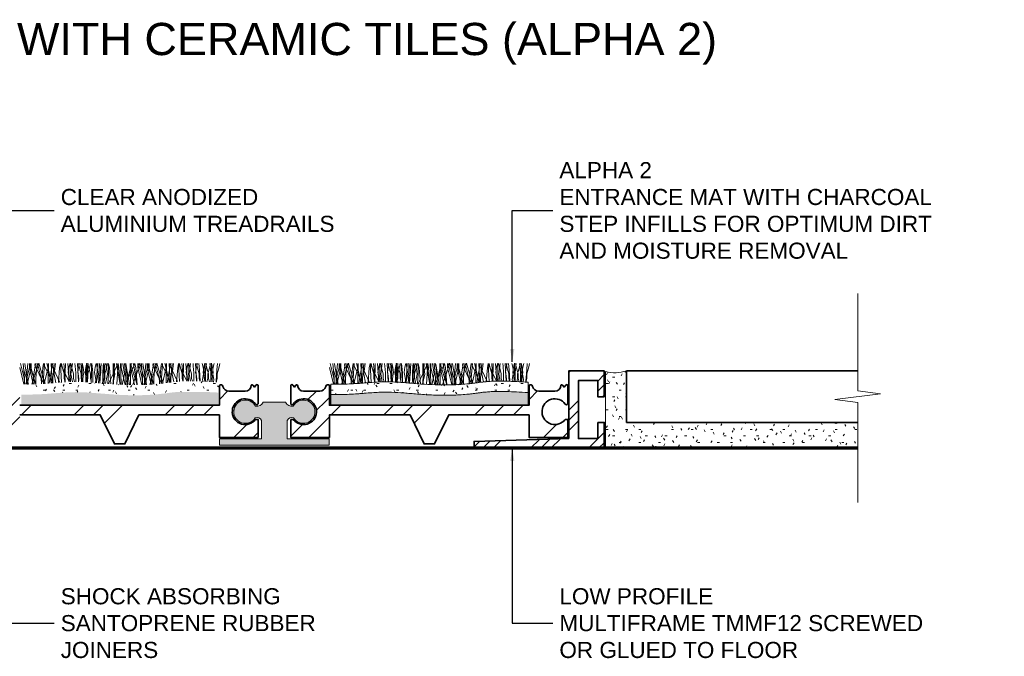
# Model space of a CAD drawing. Header units: millimetres. Extents: x -126 to 137, y -35 to 67.
# Tile 2 of 2: x -16 to 137, y -32 to 67. Entities that reach past the tile are written whole.
import ezdxf

# ---------------------------------------------------------------- set-up
doc = ezdxf.new("R2010")
doc.units = ezdxf.units.MM
for name, color, linetype, lineweight in [('FS-DETAIL', 3, 'Continuous', 35), ('FS-DETAIL-HATCH', 253, 'Continuous', 13), ('FS-DETAIL-THIN', 8, 'Continuous', 18), ('FS-DETAIL-WIDE', 4, 'Continuous', 70), ('FS-TEXT', 7, 'Continuous', 25)]:
    doc.layers.add(name, color=color, linetype=linetype, lineweight=lineweight)
doc.styles.add('Arial', font='arial.ttf', dxfattribs={"height": 2.5})
doc.dimstyles.new('Diagonal_2.5mm Arial$7', dxfattribs={"dimtxt": 2.5, "dimasz": 2, "dimexe": 2.5, "dimexo": 5, "dimgap": 1, "dimtad": 0, "dimzin": 0, "dimdsep": 46, "dimtxsty": 'Arial', "dimcen": 2, "dimdle": 4, "dimclrd": 1, "dimclre": 256, "dimclrt": 7, "dimaunit": 1, "dimadec": 0, "dimazin": 0, "dimtfac": 1, "dimtix": 1, "dimtmove": 2, "dimatfit": 3, "dimfxl": 1, "dimtvp": 1, "dimtolj": 1, "dimtzin": 0, "dimarcsym": 0})
pattern_1 = [(0, (-1470.8848, -3314.3196), (4.064, 1.016), [0.335, -2.713, 0.335, -2.713, -16.256]), (0, (-1470.8848, -3314.3196), (4.064, 1.016), [-6.096, 0.335, -5.761, 0.335, -2.713, -7.112]), (0, (-1470.8848, -3314.3196), (4.064, 1.016), [-15.24, 0.335, -1.697, 0.335, -4.745]), (120, (-1469.3608, -3313.8116), (-2.9118818, 3.01152724), [0.335, -2.713, 0.335, -2.713, -16.256]), (120, (-1469.3608, -3313.8116), (-2.9118818, 3.01152724), [-6.096, 0.335, -5.761, 0.335, -2.713, -7.112]), (120, (-1469.3608, -3313.8116), (-2.9118818, 3.01152724), [-15.24, 0.335, -1.697, 0.335, -4.745]), (240, (-1468.8528, -3311.7796), (-1.1521182, -4.02752724), [0.335, -2.713, 0.335, -2.713, -16.256]), (240, (-1468.8528, -3311.7796), (-1.1521182, -4.02752724), [-6.096, 0.335, -5.761, 0.335, -2.713, -7.112]), (240, (-1468.8528, -3311.7796), (-1.1521182, -4.02752724), [-15.24, 0.335, -1.697, 0.335, -4.745])]

# ---------------------------------------------------------------- blocks, each defined once
blk = doc.blocks.new('CARPET-H-PROFILE-ALPHA')
at = {"layer": 'FS-DETAIL-HATCH'}
for p, q in [((-43.78, -55.42), (-44.36, -53.15)), ((-43.73, -55.42), (-43.93, -53.15)), ((-43.63, -53.51), (-43.71, -53.15)), ((-43.44, -55.42), (-43.24, -53.15)), ((-43.39, -55.42), (-42.82, -53.15)), ((-42.99, -53.77), (-42.99, -53.14)), ((-42.69, -54.18), (-42.99, -53.14)), ((-42.32, -55.42), (-42.89, -53.15)), ((-42.72, -53.77), (-42.72, -53.15)), ((-42.13, -53.4), (-42.09, -53.15)), ((-40.82, -56.21), (-42.13, -53.4)), ((-42.08, -53.51), (-42, -53.15)), ((-41.98, -55.42), (-41.78, -53.15)), ((-41.86, -54.18), (-41.54, -53.1)), ((-41.16, -55.42), (-41.73, -53.15)), ((-41.23, -54.18), (-41.54, -53.1)), ((-40.92, -53.81), (-40.79, -53.15)), ((-40.82, -55.42), (-40.62, -53.15)), ((-40.67, -53.4), (-40.63, -53.15)), ((-39.36, -56.19), (-40.67, -53.4)), ((-39.69, -55.42), (-40.27, -53.15)), ((-40.09, -53.77), (-40.09, -53.15)), ((-40.03, -53.15), (-40.09, -56.25)), ((-39.44, -56.2), (-39.63, -53.15)), ((-39.51, -53.4), (-39.47, -53.15)), ((-38.24, -56.1), (-39.51, -53.4)), ((-39.46, -53.51), (-39.37, -53.15)), ((-39.36, -55.42), (-39.16, -53.15)), ((-39.16, -54.82), (-38.93, -53.15)), ((-38.29, -53.81), (-38.17, -53.16)), ((-37.99, -56.08), (-38.17, -53.16)), ((-38.04, -53.4), (-38, -53.13)), ((-36.82, -56.02), (-38.04, -53.4)), ((-37.89, -53.66), (-38, -53.13)), ((-37.62, -53.15), (-37.54, -54.11)), ((-37.4, -53.15), (-37.46, -56.05)), ((-36.83, -56.02), (-37.01, -53.15)), ((-36.84, -53.73), (-36.68, -53.08)), ((-36.68, -53.43), (-36.68, -53.08)), ((-36.68, -54.75), (-36.68, -53.43)), ((-36.53, -54.82), (-36.31, -53.15)), ((-36.43, -53.66), (-36.53, -53.15)), ((-35.91, -53.15), (-35.86, -53.55)), ((-35.37, -56), (-35.54, -53.15)), ((-35.38, -53.73), (-35.23, -53.13)), ((-35.27, -53.66), (-35.37, -53.15)), ((-34.99, -53.15), (-34.92, -54.11)), ((-34.64, -53.73), (-34.8, -53.08)), ((-34.8, -53.43), (-34.8, -53.08)), ((-34.8, -54.75), (-34.8, -53.43)), ((-34.22, -53.73), (-34.06, -53.08)), ((-34.11, -53.15), (-34.16, -53.55)), ((-34.06, -53.43), (-34.06, -53.08)), ((-34.06, -54.75), (-34.06, -53.43)), ((-33.87, -53.15), (-33.94, -54.11)), ((-33.81, -53.66), (-33.91, -53.15)), ((-33.59, -53.66), (-33.48, -53.15)), ((-33.34, -53.43), (-33.34, -53.15)), ((-33.34, -54.75), (-33.34, -53.43)), ((-33.28, -53.15), (-33.23, -53.55)), ((-32.76, -53.73), (-32.61, -53.13)), ((-32.33, -54.82), (-32.55, -53.15)), ((-32.4, -53.15), (-32.48, -54.11)), ((-32.01, -53.73), (-32.18, -53.08)), ((-32.18, -53.43), (-32.18, -53.08)), ((-32.18, -54.75), (-32.18, -53.43)), ((-32.04, -56.2), (-31.85, -53.15)), ((-31.49, -53.15), (-31.54, -53.55)), ((-31.45, -53.15), (-31.39, -56.25)), ((-31.24, -53.15), (-31.31, -54.11)), ((-30.86, -54.82), (-31.08, -53.15)), ((-30.96, -53.66), (-30.86, -53.15)), ((-30.71, -53.43), (-30.71, -53.15)), ((-30.71, -54.75), (-30.71, -53.43)), ((-30.56, -53.81), (-30.69, -53.15)), ((-30.66, -56.21), (-29.35, -53.4)), ((-29.99, -53.15), (-29.93, -56.25)), ((-29.7, -54.82), (-29.92, -53.15)), ((-29.78, -53.15), (-29.85, -54.11)), ((-29.4, -53.51), (-29.48, -53.15)), ((-29.42, -56.36), (-29.23, -53.16)), ((-29.35, -53.4), (-29.39, -53.15)), ((-29.1, -53.81), (-29.23, -53.16)), ((-28.83, -53.15), (-28.76, -56.25)), ((-28.76, -53.77), (-28.76, -53.15)), ((-28.24, -54.82), (-28.46, -53.15)), ((-28.04, -55.42), (-28.24, -53.15)), ((-27.94, -53.81), (-28.07, -53.15)), ((-28.04, -56.21), (-26.72, -53.4)), ((-27.94, -53.51), (-28.02, -53.15)), ((-27.7, -55.42), (-27.12, -53.15)), ((-27.36, -53.15), (-27.3, -56.25)), ((-27.3, -53.77), (-27.3, -53.14)), ((-27, -54.18), (-27.3, -53.14)), ((-26.78, -53.51), (-26.86, -53.15)), ((-26.72, -53.4), (-26.77, -53.15)), ((-26.48, -53.81), (-26.6, -53.15)), ((-26.16, -54.18), (-25.85, -53.1)), ((-26.14, -53.77), (-26.14, -53.15)), ((-25.46, -55.42), (-26.04, -53.15)), ((-25.54, -54.18), (-25.85, -53.1)), ((-25.41, -55.42), (-25.61, -53.15)), ((-25.31, -53.51), (-25.39, -53.15)), ((-25.13, -55.42), (-24.93, -53.15)), ((-25.07, -55.42), (-24.5, -53.15)), ((-24.68, -53.77), (-24.68, -53.14)), ((-24.38, -54.18), (-24.68, -53.14)), ((-24, -55.42), (-24.58, -53.15)), ((-24.4, -53.77), (-24.4, -53.15)), ((-23.81, -53.4), (-23.77, -53.15)), ((-22.5, -56.21), (-23.81, -53.4)), ((-23.76, -53.51), (-23.68, -53.15)), ((-23.66, -55.42), (-23.46, -53.15)), ((-23.54, -54.18), (-23.22, -53.1)), ((-22.84, -55.42), (-23.41, -53.15)), ((-22.91, -54.18), (-23.22, -53.1)), ((-22.6, -53.81), (-22.47, -53.15)), ((-22.5, -55.42), (-22.3, -53.15)), ((-22.35, -53.4), (-22.31, -53.15)), ((-21.1, -56.08), (-22.33, -53.45)), ((-21.38, -55.42), (-21.95, -53.15)), ((-21.77, -53.77), (-21.77, -53.15)), ((-21.71, -53.15), (-21.77, -56.17)), ((-21.13, -56.09), (-21.31, -53.15)), ((-21.19, -53.4), (-21.15, -53.15)), ((-19.99, -55.97), (-21.19, -53.4)), ((-21.14, -53.51), (-21.05, -53.15)), ((-21.04, -55.42), (-20.84, -53.15)), ((-20.84, -54.82), (-20.62, -53.15)), ((-19.97, -53.81), (-19.85, -53.16)), ((-19.68, -55.95), (-19.85, -53.16)), ((-19.73, -53.4), (-19.68, -53.13)), ((-18.55, -55.91), (-19.73, -53.4)), ((-19.58, -53.66), (-19.68, -53.13)), ((-19.3, -53.15), (-19.22, -54.11)), ((-19.09, -53.15), (-19.14, -55.91)), ((-18.52, -55.91), (-18.69, -53.15)), ((-18.53, -53.73), (-18.36, -53.08)), ((-18.36, -53.43), (-18.36, -53.08)), ((-18.36, -54.75), (-18.36, -53.43)), ((-18.11, -53.66), (-18.22, -53.15)), ((-18.21, -54.82), (-17.99, -53.15)), ((-17.59, -53.15), (-17.54, -53.55)), ((-17.05, -55.9), (-17.22, -53.15)), ((-17.06, -53.73), (-16.91, -53.13)), ((-16.95, -53.66), (-17.05, -53.15)), ((-16.67, -53.15), (-16.6, -54.11)), ((-16.03, -53.73), (-16.18, -53.13)), ((-15.9, -53.73), (-15.74, -53.08)), ((-15.74, -53.43), (-15.74, -53.08)), ((-15.74, -54.75), (-15.74, -53.43)), ((-15.49, -53.66), (-15.59, -53.15)), ((-15.5, -53.15), (-15.55, -53.55)), ((-14.98, -53.66), (-14.88, -53.15)), ((-14.96, -53.15), (-14.91, -53.55)), ((-14.73, -53.43), (-14.73, -53.08)), ((-14.57, -53.73), (-14.73, -53.08)), ((-14.73, -54.75), (-14.73, -53.43)), ((-14.44, -53.73), (-14.29, -53.13)), ((-13.79, -53.15), (-13.87, -54.11)), ((-13.52, -53.66), (-13.41, -53.15)), ((-43.85, -56.38), (-44.46, -53.77)), ((-43.13, -56.37), (-43.86, -54.18)), ((-43.15, -56.37), (-43.63, -53.51)), ((-43.32, -56.37), (-42.72, -53.77)), ((-42.39, -56.36), (-42.99, -53.77)), ((-41.97, -56.35), (-42.69, -54.18)), ((-42.58, -56.36), (-41.86, -54.18)), ((-42.56, -56.36), (-42.08, -53.51)), ((-40.53, -56.28), (-41.23, -54.18)), ((-41.12, -56.31), (-40.92, -53.81)), ((-40.68, -56.29), (-40.09, -53.77)), ((-39.91, -56.23), (-39.46, -53.51)), ((-38.88, -56.15), (-39.16, -54.82)), ((-38.48, -56.12), (-38.29, -53.81)), ((-37.59, -54.78), (-37.89, -53.66)), ((-37.59, -55.46), (-37.59, -54.78)), ((-37.54, -54.11), (-37.43, -55.91)), ((-36.96, -54.56), (-36.84, -53.73)), ((-36.84, -55.08), (-36.96, -54.56)), ((-36.6, -56.01), (-36.68, -54.75)), ((-36.29, -56.01), (-36.53, -54.82)), ((-36.13, -54.78), (-36.43, -53.66)), ((-36.13, -55.46), (-36.13, -54.78)), ((-35.86, -53.55), (-35.78, -54.6)), ((-35.78, -54.6), (-35.78, -55.8)), ((-35.49, -54.56), (-35.38, -53.73)), ((-35.38, -55.08), (-35.49, -54.56)), ((-34.97, -54.78), (-35.27, -53.66)), ((-34.97, -55.46), (-34.97, -54.78)), ((-34.92, -54.11), (-34.81, -55.91)), ((-34.88, -56.01), (-34.8, -54.75)), ((-34.52, -54.56), (-34.64, -53.73)), ((-34.64, -55.08), (-34.52, -54.56)), ((-34.33, -54.56), (-34.22, -53.73)), ((-34.22, -55.08), (-34.33, -54.56)), ((-34.16, -53.55), (-34.24, -54.6)), ((-34.24, -54.6), (-34.24, -55.8)), ((-33.98, -56.05), (-34.06, -54.75)), ((-33.94, -54.11), (-34.05, -55.91)), ((-33.89, -54.78), (-33.59, -53.66)), ((-33.89, -55.46), (-33.89, -54.78)), ((-33.51, -54.78), (-33.81, -53.66)), ((-33.51, -55.46), (-33.51, -54.78)), ((-33.42, -56.09), (-33.34, -54.75)), ((-33.23, -53.55), (-33.16, -54.6)), ((-33.16, -54.6), (-33.16, -55.8)), ((-32.87, -54.56), (-32.76, -53.73)), ((-32.76, -55.08), (-32.87, -54.56)), ((-32.6, -56.15), (-32.33, -54.82)), ((-32.48, -54.11), (-32.59, -55.91)), ((-32.26, -56.18), (-32.18, -54.75)), ((-31.9, -54.56), (-32.01, -53.73)), ((-32.01, -55.08), (-31.9, -54.56)), ((-31.54, -53.55), (-31.61, -54.6)), ((-31.61, -54.6), (-31.61, -55.8)), ((-31.31, -54.11), (-31.43, -55.91)), ((-31.26, -54.78), (-30.96, -53.66)), ((-31.26, -55.46), (-31.26, -54.78)), ((-31.16, -56.27), (-30.86, -54.82)), ((-30.81, -56.3), (-30.71, -54.75)), ((-30.36, -56.33), (-30.56, -53.81)), ((-30.02, -56.35), (-29.7, -54.82)), ((-29.85, -54.11), (-29.96, -55.91)), ((-28.92, -56.42), (-29.4, -53.51)), ((-28.89, -56.42), (-29.1, -53.81)), ((-28.14, -56.45), (-28.76, -53.77)), ((-28.57, -56.44), (-28.24, -54.82)), ((-27.45, -56.43), (-27.94, -53.51)), ((-27.73, -56.46), (-27.94, -53.81)), ((-26.67, -56.48), (-27.3, -53.77)), ((-26.24, -56.48), (-27, -54.18)), ((-26.93, -56.48), (-26.16, -54.18)), ((-26.29, -56.43), (-26.78, -53.51)), ((-26.26, -56.48), (-26.48, -53.81)), ((-25.51, -56.47), (-26.14, -53.77)), ((-24.79, -56.44), (-25.54, -54.18)), ((-24.83, -56.43), (-25.31, -53.51)), ((-25.02, -56.45), (-24.4, -53.77)), ((-24.06, -56.4), (-24.68, -53.77)), ((-23.65, -56.37), (-24.38, -54.18)), ((-24.28, -56.41), (-23.54, -54.18)), ((-24.25, -56.41), (-23.76, -53.51)), ((-22.23, -56.23), (-22.91, -54.18)), ((-22.8, -56.29), (-22.6, -53.81)), ((-22.35, -56.24), (-21.77, -53.77)), ((-21.58, -56.15), (-21.14, -53.51)), ((-20.59, -56.02), (-20.84, -54.82)), ((-20.15, -55.99), (-19.97, -53.81)), ((-19.28, -54.78), (-19.58, -53.66)), ((-19.28, -55.46), (-19.28, -54.78)), ((-19.22, -54.11), (-19.11, -55.91)), ((-18.64, -54.56), (-18.53, -53.73)), ((-18.53, -55.08), (-18.64, -54.56)), ((-18.29, -55.91), (-18.36, -54.75)), ((-17.99, -55.91), (-18.21, -54.82)), ((-17.81, -54.78), (-18.11, -53.66)), ((-17.81, -55.46), (-17.81, -54.78)), ((-17.54, -53.55), (-17.46, -54.6)), ((-17.46, -54.6), (-17.46, -55.8)), ((-17.18, -54.56), (-17.06, -53.73)), ((-17.06, -55.08), (-17.18, -54.56)), ((-16.65, -54.78), (-16.95, -53.66)), ((-16.65, -55.46), (-16.65, -54.78)), ((-16.6, -54.11), (-16.49, -55.91)), ((-15.92, -54.56), (-16.03, -53.73)), ((-16.03, -55.08), (-15.92, -54.56)), ((-16.01, -54.56), (-15.9, -53.73)), ((-15.9, -55.08), (-16.01, -54.56)), ((-15.66, -55.96), (-15.74, -54.75)), ((-15.55, -53.55), (-15.63, -54.6)), ((-15.63, -54.6), (-15.63, -55.8)), ((-15.19, -54.78), (-15.49, -53.66)), ((-15.28, -54.78), (-14.98, -53.66)), ((-15.28, -55.46), (-15.28, -54.78)), ((-15.19, -55.46), (-15.19, -54.78)), ((-14.91, -53.55), (-14.84, -54.6)), ((-14.84, -54.6), (-14.84, -55.8)), ((-14.8, -56.01), (-14.73, -54.75)), ((-14.45, -54.56), (-14.57, -53.73)), ((-14.57, -55.08), (-14.45, -54.56)), ((-14.55, -54.56), (-14.44, -53.73)), ((-14.44, -55.08), (-14.55, -54.56)), ((-13.87, -54.11), (-13.98, -55.91)), ((-13.82, -54.78), (-13.52, -53.66)), ((-13.82, -55.46), (-13.82, -54.78)), ((-43.7, -56.38), (-43.78, -55.42)), ((-43.73, -56.38), (-43.73, -55.42)), ((-43.48, -56.37), (-43.39, -55.42)), ((-43.44, -56.37), (-43.44, -55.42)), ((-42.24, -56.36), (-42.32, -55.42)), ((-41.98, -56.35), (-41.98, -55.42)), ((-41.08, -56.31), (-41.16, -55.42)), ((-40.82, -56.3), (-40.82, -55.42)), ((-40.82, -56.3), (-40.82, -56.21)), ((-39.62, -56.21), (-39.69, -55.42)), ((-39.36, -56.19), (-39.36, -55.42)), ((-37.43, -56.05), (-37.59, -55.46)), ((-37.43, -55.91), (-37.44, -56.05)), ((-36.77, -55.61), (-36.84, -55.08)), ((-36.81, -56.02), (-36.77, -55.61)), ((-35.98, -56), (-36.13, -55.46)), ((-35.78, -55.8), (-35.78, -56)), ((-35.31, -55.61), (-35.38, -55.08)), ((-35.34, -56), (-35.31, -55.61)), ((-34.81, -56.01), (-34.97, -55.46)), ((-34.81, -55.91), (-34.81, -56.01)), ((-34.71, -55.61), (-34.64, -55.08)), ((-34.67, -56.02), (-34.71, -55.61)), ((-34.24, -55.8), (-34.24, -56.04)), ((-34.14, -55.61), (-34.22, -55.08)), ((-34.18, -56.04), (-34.14, -55.61)), ((-34.05, -56.05), (-33.89, -55.46)), ((-34.05, -55.91), (-34.04, -56.05)), ((-33.33, -56.1), (-33.51, -55.46)), ((-33.16, -55.8), (-33.15, -56.11)), ((-32.68, -55.61), (-32.76, -55.08)), ((-32.73, -56.14), (-32.68, -55.61)), ((-32.59, -55.91), (-32.57, -56.15)), ((-32.09, -55.61), (-32.01, -55.08)), ((-32.03, -56.2), (-32.09, -55.61)), ((-31.61, -55.8), (-31.62, -56.23)), ((-31.48, -56.24), (-31.26, -55.46)), ((-31.43, -55.91), (-31.4, -56.25)), ((-30.66, -56.31), (-30.66, -56.21)), ((-29.96, -55.91), (-29.93, -56.36)), ((-29.93, -56.25), (-29.93, -56.36)), ((-29.43, -56.39), (-29.42, -56.36)), ((-28.76, -56.25), (-28.77, -56.43)), ((-28.04, -56.45), (-28.04, -55.42)), ((-28.04, -56.45), (-28.04, -56.21)), ((-27.79, -56.46), (-27.7, -55.42)), ((-27.46, -56.47), (-27.45, -56.43)), ((-27.3, -56.25), (-27.31, -56.47)), ((-26.3, -56.48), (-26.29, -56.43)), ((-25.37, -56.46), (-25.46, -55.42)), ((-25.41, -56.46), (-25.41, -55.42)), ((-25.17, -56.46), (-25.07, -55.42)), ((-25.13, -56.46), (-25.13, -55.42)), ((-23.92, -56.39), (-24, -55.42)), ((-23.66, -56.37), (-23.66, -55.42)), ((-22.76, -56.29), (-22.84, -55.42)), ((-22.5, -56.26), (-22.5, -55.42)), ((-22.5, -56.26), (-22.5, -56.21)), ((-21.31, -56.11), (-21.38, -55.42)), ((-21.04, -56.08), (-21.04, -55.42)), ((-19.15, -55.91), (-19.28, -55.46)), ((-18.45, -55.61), (-18.53, -55.08)), ((-18.48, -55.91), (-18.45, -55.61)), ((-17.69, -55.9), (-17.81, -55.46)), ((-17.46, -55.8), (-17.46, -55.9)), ((-16.99, -55.61), (-17.06, -55.08)), ((-17.01, -55.9), (-16.99, -55.61)), ((-16.52, -55.92), (-16.65, -55.46)), ((-16.49, -55.91), (-16.49, -55.92)), ((-16.1, -55.61), (-16.03, -55.08)), ((-16.07, -55.94), (-16.1, -55.61)), ((-15.83, -55.61), (-15.9, -55.08)), ((-15.86, -55.95), (-15.83, -55.61)), ((-15.63, -55.8), (-15.63, -55.97)), ((-15.42, -55.98), (-15.28, -55.46)), ((-15.04, -56), (-15.19, -55.46)), ((-14.84, -55.8), (-14.83, -56.01)), ((-14.64, -55.61), (-14.57, -55.08)), ((-14.6, -56.02), (-14.64, -55.61)), ((-14.36, -55.61), (-14.44, -55.08)), ((-14.4, -56.03), (-14.36, -55.61)), ((-13.98, -56.05), (-13.82, -55.46)), ((-13.98, -55.91), (-13.97, -56.05))]:
    blk.add_line(p, q, dxfattribs=at)

msp = doc.modelspace()

# ---------------------------------------------------------------- hatches: boundary and pattern name
at = {"layer": 'FS-DETAIL-HATCH'}
h = msp.add_hatch(dxfattribs=at)
h.set_pattern_fill('FP_3', color=256, style=0, pattern_type=2)
h.set_pattern_definition([(45, (-1470.885, -3314.3196), (-4.490128, 4.490128), []), (45, (-1469.298, -3314.3196), (9e-16, 8.980256), []), (45, (-1472.472, -3314.3196), (9e-16, 8.980256), [])])
h.paths.add_polyline_path([(54.988, 0), (75.188, 0), (75.188, 4), (74.188, 4), (74.188, 1.5), (71.188, 1.5), (71.188, 10.5), (74.188, 10.5), (74.188, 8), (75.188, 8), (75.188, 12), (69.688, 12), (69.688, 1.519), (54.988, 1.074)], flags=0)
h = msp.add_hatch(dxfattribs=at)
h.set_pattern_fill('FP_3', color=256, style=0, pattern_type=2)
h.set_pattern_definition([(0, (-1470.8848, -3314.3196), (4.064, 1.016), [0.335, -2.713, 0.335, -2.713, -16.256]), (0, (-1470.8848, -3314.3196), (4.064, 1.016), [-6.096, 0.335, -5.761, 0.335, -2.713, -7.112]), (0, (-1470.8848, -3314.3196), (4.064, 1.016), [-15.24, 0.335, -1.697, 0.335, -4.745]), (120, (-1469.3608, -3313.8116), (-2.9118818, 3.01152724), [0.335, -2.713, 0.335, -2.713, -16.256]), (120, (-1469.3608, -3313.8116), (-2.9118818, 3.01152724), [-6.096, 0.335, -5.761, 0.335, -2.713, -7.112]), (120, (-1469.3608, -3313.8116), (-2.9118818, 3.01152724), [-15.24, 0.335, -1.697, 0.335, -4.745]), (240, (-1468.8528, -3311.7796), (-1.1521182, -4.02752724), [0.335, -2.713, 0.335, -2.713, -16.256]), (240, (-1468.8528, -3311.7796), (-1.1521182, -4.02752724), [-6.096, 0.335, -5.761, 0.335, -2.713, -7.112]), (240, (-1468.8528, -3311.7796), (-1.1521182, -4.02752724), [-15.24, 0.335, -1.697, 0.335, -4.745])])
h.paths.add_polyline_path([(114.568, 0.016), (75.408, 0.016), (75.408, 11.937), (76.478, 11.733), (77.567, 11.761), (78.626, 12.02), (78.626, 4), (114.568, 4), (114.568, 0.905)], flags=0)
at = {"layer": 'FS-DETAIL-HATCH', "lineweight": 18}
h = msp.add_hatch(dxfattribs=at)
h.set_pattern_fill('FP_1', color=256, style=0, pattern_type=2)
h.set_pattern_definition([(45, (-1489.888, -3330.239), (14.142136, -9e-16), [20, 0]), (45, (-1486.888, -3330.239), (14.142136, -9e-16), [20, 0]), (45, (-1483.888, -3330.239), (14.142136, -9e-16), [20, 0])])
h.paths.add_polyline_path([(0.798, 0.675), (2.985, 5.175), (15.467, 5.175), (15.467, 1.675), (21.467, 1.675), (21.467, 4.475), (21.326, 4.492), (21.185, 4.473), (21.053, 4.421), (20.939, 4.337), (20.848, 4.228), (20.439, 3.927), (19.968, 3.739), (19.464, 3.675), (18.96, 3.74), (18.489, 3.93), (18.082, 4.232), (17.763, 4.628), (17.554, 5.091), (17.469, 5.591), (17.512, 6.097), (17.681, 6.576), (17.965, 6.996), (18.347, 7.332), (18.8, 7.561), (19.296, 7.668), (19.803, 7.646), (20.289, 7.498), (20.722, 7.232), (21.16, 6.791), (21.215, 6.771), (21.272, 6.765), (21.33, 6.773), (21.383, 6.796), (21.43, 6.83), (21.467, 6.875), (21.467, 9.775), (21.409, 9.841), (21.328, 9.872), (21.241, 9.862), (21.202, 9.841), (20.9, 9.505), (20.628, 9.838), (20.559, 9.864), (20.486, 9.852), (20.455, 9.833), (20.412, 9.773), (20.374, 9.535), (20.276, 9.316), (20.124, 9.129), (19.93, 8.988), (19.706, 8.901), (19.467, 8.875), (16.955, 8.875), (16.744, 8.894), (16.543, 8.959), (16.361, 9.068), (16.208, 9.215), (16.091, 9.392), (15.963, 9.742), (15.908, 9.803), (15.841, 9.848), (15.764, 9.874), (15.683, 9.88), (15.603, 9.865), (15.529, 9.831), (15.467, 9.779), (15.467, 6.675), (-15.533, 6.675), (-15.533, 9.779), (-15.596, 9.831), (-15.669, 9.865), (-15.749, 9.88), (-15.83, 9.874), (-15.907, 9.848), (-15.975, 9.803), (-16.029, 9.742), (-16.069, 9.657), (-16.084, 9.591), (-16.158, 9.392), (-16.274, 9.215), (-16.427, 9.068), (-16.609, 8.959), (-16.811, 8.894), (-17.022, 8.875), (-19.533, 8.875), (-19.772, 8.901), (-19.996, 8.988), (-20.191, 9.129), (-20.342, 9.316), (-20.44, 9.535), (-20.478, 9.773), (-20.521, 9.833), (-20.588, 9.863), (-20.662, 9.856), (-20.694, 9.838), (-20.966, 9.505), (-21.269, 9.841), (-21.35, 9.872), (-21.437, 9.861), (-21.476, 9.841), (-21.533, 9.775), (-21.533, 6.875), (-21.496, 6.83), (-21.45, 6.796), (-21.396, 6.773), (-21.339, 6.765), (-21.257, 6.779), (-21.227, 6.791), (-21.158, 6.845), (-21.128, 6.878), (-20.788, 7.232), (-20.355, 7.498), (-19.87, 7.646), (-19.363, 7.668), (-18.866, 7.561), (-18.404, 7.324), (-18.032, 6.996), (-17.747, 6.576), (-17.578, 6.097), (-17.535, 5.591), (-17.621, 5.091), (-17.829, 4.628), (-18.148, 4.232), (-18.556, 3.93), (-19.027, 3.74), (-19.53, 3.675), (-20.034, 3.739), (-20.522, 3.939), (-20.914, 4.228), (-21.005, 4.337), (-21.158, 4.436), (-21.252, 4.473), (-21.392, 4.492), (-21.533, 4.475), (-21.533, 1.675), (-15.533, 1.675), (-15.533, 5.175), (-3.015, 5.175), (-0.828, 0.675)], flags=0)
at = {"layer": 'FS-DETAIL-HATCH'}
h = msp.add_hatch(dxfattribs=at)
h.set_pattern_fill('FP_4', color=256, style=0, pattern_type=2)
h.set_pattern_definition(pattern_1)
h.paths.add_polyline_path([(2.639, 8.224), (3.798, 8.248), (4.946, 8.308), (6.075, 8.403), (7.175, 8.532), (8.31, 8.683), (9.798, 8.797), (12.006, 8.806), (15.303, 8.644), (15.303, 10.247), (12.006, 10.409), (9.798, 10.4), (8.31, 10.286), (7.175, 10.136), (6.075, 10.006), (4.946, 9.911), (3.798, 9.851), (2.639, 9.827), (1.234, 9.846), (0.333, 9.877), (-0.79, 9.938), (-2.927, 10.1), (-4.914, 10.253), (-5.869, 10.3), (-6.828, 10.315), (-7.835, 10.294), (-8.936, 10.233), (-11.452, 10.037), (-12.794, 9.965), (-14.112, 9.937), (-15.286, 9.933), (-15.286, 8.329), (-14.112, 8.333), (-12.794, 8.362), (-11.452, 8.434), (-8.936, 8.63), (-7.835, 8.691), (-6.828, 8.711), (-5.869, 8.696), (-4.914, 8.65), (-2.927, 8.497), (-0.79, 8.335), (0.333, 8.273), (1.481, 8.234)], flags=0)
at = {"layer": 'FS-DETAIL-HATCH', "lineweight": 18}
h = msp.add_hatch(dxfattribs=at)
h.set_pattern_fill('FP_1', color=256, style=0, pattern_type=2)
h.set_pattern_definition([(45, (-1441.822, -3330.239), (14.142136, -9e-16), [20, 0]), (45, (-1438.822, -3330.239), (14.142136, -9e-16), [20, 0]), (45, (-1435.822, -3330.239), (14.142136, -9e-16), [20, 0])])
h.paths.add_polyline_path([(48.863, 0.675), (51.05, 5.175), (63.532, 5.175), (63.532, 1.675), (69.532, 1.675), (69.532, 4.475), (69.391, 4.492), (69.25, 4.473), (69.119, 4.421), (69.004, 4.337), (68.913, 4.228), (68.504, 3.927), (68.033, 3.739), (67.529, 3.675), (67.026, 3.74), (66.555, 3.93), (66.147, 4.232), (65.828, 4.628), (65.619, 5.091), (65.534, 5.591), (65.577, 6.097), (65.746, 6.576), (66.031, 6.996), (66.412, 7.332), (66.865, 7.561), (67.361, 7.668), (67.869, 7.646), (68.354, 7.498), (68.787, 7.232), (69.225, 6.791), (69.28, 6.771), (69.338, 6.765), (69.395, 6.773), (69.449, 6.796), (69.495, 6.83), (69.532, 6.875), (69.532, 9.775), (69.475, 9.841), (69.393, 9.872), (69.306, 9.862), (69.268, 9.841), (68.965, 9.505), (68.693, 9.838), (68.624, 9.864), (68.552, 9.852), (68.52, 9.833), (68.477, 9.773), (68.439, 9.535), (68.341, 9.316), (68.189, 9.129), (67.995, 8.988), (67.771, 8.901), (67.532, 8.875), (65.02, 8.875), (64.809, 8.894), (64.608, 8.959), (64.426, 9.068), (64.273, 9.215), (64.156, 9.392), (64.028, 9.742), (63.974, 9.803), (63.906, 9.848), (63.829, 9.874), (63.748, 9.88), (63.668, 9.865), (63.594, 9.831), (63.532, 9.779), (63.532, 6.675), (32.532, 6.675), (32.532, 9.779), (32.47, 9.831), (32.396, 9.865), (32.316, 9.88), (32.235, 9.874), (32.158, 9.848), (32.09, 9.803), (32.036, 9.742), (31.996, 9.657), (31.982, 9.591), (31.908, 9.392), (31.791, 9.215), (31.638, 9.068), (31.456, 8.959), (31.255, 8.894), (31.044, 8.875), (28.532, 8.875), (28.293, 8.901), (28.069, 8.988), (27.875, 9.129), (27.723, 9.316), (27.625, 9.535), (27.587, 9.773), (27.544, 9.833), (27.477, 9.863), (27.404, 9.856), (27.371, 9.838), (27.099, 9.505), (26.796, 9.841), (26.715, 9.872), (26.628, 9.861), (26.589, 9.841), (26.532, 9.775), (26.532, 6.875), (26.569, 6.83), (26.615, 6.796), (26.669, 6.773), (26.726, 6.765), (26.808, 6.779), (26.839, 6.791), (26.907, 6.845), (26.937, 6.878), (27.277, 7.232), (27.71, 7.498), (28.195, 7.646), (28.703, 7.668), (29.199, 7.561), (29.661, 7.324), (30.033, 6.996), (30.318, 6.576), (30.487, 6.097), (30.53, 5.591), (30.445, 5.091), (30.236, 4.628), (29.917, 4.232), (29.509, 3.93), (29.038, 3.74), (28.535, 3.675), (28.031, 3.739), (27.544, 3.939), (27.151, 4.228), (27.06, 4.337), (26.907, 4.436), (26.814, 4.473), (26.673, 4.492), (26.532, 4.475), (26.532, 1.675), (32.532, 1.675), (32.532, 5.175), (45.05, 5.175), (47.237, 0.675)], flags=0)
at = {"layer": 'FS-DETAIL-HATCH'}
h = msp.add_hatch(dxfattribs=at)
h.set_pattern_fill('FP_4', color=256, style=0, pattern_type=2)
h.set_pattern_definition(pattern_1)
h.paths.add_polyline_path([(50.704, 8.224), (51.863, 8.248), (53.011, 8.308), (54.14, 8.403), (55.24, 8.532), (56.376, 8.683), (57.863, 8.797), (60.071, 8.806), (63.368, 8.644), (63.368, 10.247), (60.071, 10.409), (57.863, 10.4), (56.376, 10.286), (55.24, 10.136), (54.14, 10.006), (53.011, 9.911), (51.863, 9.851), (50.704, 9.827), (49.546, 9.838), (48.399, 9.877), (47.275, 9.938), (45.139, 10.1), (43.151, 10.253), (42.196, 10.3), (41.237, 10.315), (40.23, 10.294), (39.129, 10.233), (36.614, 10.037), (35.272, 9.965), (33.953, 9.937), (32.78, 9.933), (32.78, 8.329), (33.953, 8.333), (35.272, 8.362), (36.614, 8.434), (39.129, 8.63), (40.23, 8.691), (41.237, 8.711), (42.196, 8.696), (43.151, 8.65), (45.139, 8.497), (47.275, 8.335), (48.399, 8.273), (49.546, 8.234)], flags=0)
for points in [[(-2.927, 6.751), (15.303, 6.751), (15.303, 8.644), (13.118, 8.751), (9.206, 8.751), (8.31, 8.683), (7.175, 8.532), (6.075, 8.403), (4.946, 8.308), (3.798, 8.248), (2.639, 8.224), (1.234, 8.243), (0.333, 8.273), (-0.79, 8.335), (-2.927, 8.497), (-4.914, 8.65), (-5.869, 8.696), (-6.828, 8.711), (-8.066, 8.678), (-8.936, 8.63), (-11.452, 8.434), (-12.794, 8.362), (-14.112, 8.333), (-15.286, 8.329), (-15.286, 6.751), (-3.936, 6.751)], [(32.78, 6.751), (63.368, 6.751), (63.368, 8.644), (61.183, 8.751), (57.271, 8.751), (56.376, 8.683), (55.24, 8.532), (54.14, 8.403), (53.011, 8.308), (51.863, 8.248), (50.704, 8.224), (49.546, 8.234), (48.399, 8.273), (47.275, 8.335), (45.139, 8.497), (43.151, 8.65), (42.196, 8.696), (41.237, 8.711), (40.23, 8.691), (39.129, 8.63), (36.614, 8.434), (35.272, 8.362), (33.782, 8.333), (32.78, 8.329)], [(15.495, 0.484), (32.503, 0.484), (32.503, 1.484), (25.999, 1.484), (25.999, 4.307), (26.101, 4.471), (26.24, 4.605), (26.406, 4.702), (26.592, 4.756), (26.785, 4.763), (26.973, 4.723), (27.256, 4.376), (27.615, 4.109), (28.03, 3.939), (28.473, 3.877), (28.918, 3.926), (29.337, 4.084), (29.704, 4.34), (29.997, 4.679), (30.196, 5.08), (30.29, 5.528), (30.274, 5.965), (30.147, 6.395), (29.919, 6.78), (29.602, 7.096), (29.217, 7.324), (28.787, 7.45), (28.339, 7.466), (27.902, 7.371), (27.501, 7.171), (27.163, 6.878), (26.907, 6.51), (26.626, 6.518), (26.356, 6.592), (26.11, 6.728), (25.904, 6.918), (25.748, 7.151), (22.251, 7.151), (22.095, 6.918), (21.888, 6.728), (21.643, 6.592), (21.372, 6.518), (21.092, 6.51), (20.836, 6.878), (20.498, 7.171), (20.097, 7.371), (19.659, 7.466), (19.212, 7.45), (18.782, 7.324), (18.397, 7.096), (18.08, 6.78), (17.851, 6.395), (17.725, 5.965), (17.708, 5.518), (17.802, 5.08), (18.002, 4.679), (18.294, 4.34), (18.662, 4.084), (19.081, 3.926), (19.526, 3.877), (19.969, 3.939), (20.383, 4.109), (20.743, 4.376), (21.025, 4.723), (21.214, 4.763), (21.407, 4.756), (21.592, 4.702), (21.759, 4.605), (21.898, 4.471), (21.999, 4.307), (21.999, 1.484), (15.495, 1.484), (15.495, 1.399)]]:
    msp.add_hatch(color=256, dxfattribs=at).paths.add_polyline_path(points, flags=0)

# ---------------------------------------------------------------- linework, layer by layer
at = {"layer": 'FS-DETAIL'}
msp.add_lwpolyline([(74.188, 4), (74.188, 1.5), (71.188, 1.5), (71.188, 10.5), (74.188, 10.5), (74.188, 8), (75.188, 8), (75.188, 12), (69.688, 12), (69.688, 1.519), (54.988, 1.074), (54.988, 0), (75.188, 0), (75.188, 4)], close=True, dxfattribs=at)
msp.add_lwpolyline([(114.568, 12.01), (78.651, 12.01), (78.651, 4), (114.568, 4)], dxfattribs=at)
at = {"layer": 'FS-DETAIL', "flags": 128}
msp.add_lwpolyline([(-15.533, 6.675), (15.467, 6.675), (15.467, 9.779, -0.6495569), (16.017, 9.591, 0.3507355), (16.955, 8.875), (19.467, 8.875, 0.4118059), (20.412, 9.773, -0.667183), (20.675, 9.782), (20.9, 9.505), (21.145, 9.776, -0.609352), (21.467, 9.775), (21.467, 6.875, -0.5370451), (21.073, 6.866, 2.6436192), (20.848, 4.228, -0.3215119), (21.467, 4.475), (21.467, 1.675), (15.467, 1.675), (15.467, 5.175), (2.985, 5.175), (0.798, 0.675), (-0.828, 0.675), (-3.015, 5.175), (-15.533, 5.175)], format="xyb", dxfattribs=at)
msp.add_lwpolyline([(26.532, 4.475), (26.532, 1.675), (32.532, 1.675), (32.532, 5.175), (45.05, 5.175), (47.237, 0.675), (48.863, 0.675), (51.05, 5.175), (63.532, 5.175), (63.532, 1.675), (69.532, 1.675), (69.532, 4.475, 0.3215119), (68.913, 4.228, -2.6436192), (69.139, 6.866, 0.5370451), (69.532, 6.875), (69.532, 9.775, 0.609352), (69.21, 9.776), (68.965, 9.505), (68.74, 9.782, 0.667183), (68.477, 9.773, -0.4118059), (67.532, 8.875), (65.02, 8.875, -0.3507355), (64.082, 9.591, 0.6495569), (63.532, 9.779), (63.532, 6.675), (32.532, 6.675), (32.532, 9.779, 0.6495569), (31.982, 9.591, -0.3507355), (31.044, 8.875), (28.532, 8.875, -0.4118059), (27.587, 9.773, 0.667183), (27.324, 9.782), (27.099, 9.505), (26.854, 9.776, 0.609352), (26.532, 9.775), (26.532, 6.875, 0.5370451), (26.925, 6.866, -2.6436192), (27.151, 4.228, 0.3215119)], format="xyb", close=True, dxfattribs=at)
at = {"layer": 'FS-DETAIL-THIN'}
for p, q in [((32.78, 9.933), (32.78, 8.329)), ((63.368, 8.644), (63.368, 10.247)), ((32.78, 8.329), (32.78, 6.751)), ((63.368, 6.751), (63.368, 8.644)), ((32.78, 6.751), (63.368, 6.751))]:
    msp.add_line(p, q, dxfattribs=at)
msp.add_lwpolyline([(114.537, -8.398), (114.537, 7.096), (110.981, 7.548), (118.092, 8.452), (114.537, 8.904), (114.537, 24.018)], dxfattribs=at)
msp.add_lwpolyline([(78.626, 12.02, -0.1620508), (75.408, 11.937), (75.408, 0.016)], format="xyb", dxfattribs=at)
msp.add_lwpolyline([(21.092, 6.51, 3.7564264), (21.025, 4.723, -0.3836815), (21.999, 4.307), (21.999, 1.484), (15.495, 1.484), (15.495, 0.484), (32.503, 0.484), (32.503, 1.484), (25.999, 1.484), (25.999, 4.307, -0.3836815), (26.973, 4.723, 3.7564264), (26.907, 6.51, -0.306695), (25.748, 7.151), (22.251, 7.151, -0.306695)], format="xyb", close=True, dxfattribs=at)
for points, knots in [([(63.368, 10.247), (62.088, 10.33), (60.423, 10.414), (59.014, 10.427), (58.334, 10.414), (57.856, 10.401), (57.423, 10.381), (57.047, 10.353), (56.76, 10.326), (56.54, 10.303), (56.375, 10.286), (56.109, 10.258), (55.826, 10.219), (55.514, 10.172), (55.241, 10.135), (54.962, 10.101), (54.599, 10.056), (53.959, 9.984), (52.636, 9.874), (49.933, 9.776), (47.223, 9.927), (45.132, 10.101), (44.124, 10.185), (43.147, 10.257), (42.196, 10.305), (41.245, 10.321), (40.246, 10.301), (39.15, 10.24), (38.13, 10.155), (37.274, 10.086), (36.396, 10.02), (35.272, 9.956), (33.923, 9.934), (33.147, 9.93), (32.78, 9.933)], [0, 0, 0, 0, 0.0416667, 0.0625, 0.0729167, 0.0833333, 0.09375, 0.1041667, 0.1145833, 0.1197917, 0.125, 0.1302083, 0.1458333, 0.15625, 0.1666667, 0.1770833, 0.1875, 0.2083333, 0.25, 0.3333333, 0.5, 0.5416667, 0.5833333, 0.625, 0.6666667, 0.7083333, 0.75, 0.7916667, 0.8333333, 0.8541667, 0.875, 0.9166667, 0.9583333, 1, 1, 1, 1]), ([(32.78, 8.329), (33.147, 8.327), (33.923, 8.331), (35.272, 8.353), (36.396, 8.416), (37.274, 8.482), (38.13, 8.552), (39.15, 8.637), (40.611, 8.718), (42.194, 8.717), (43.787, 8.61), (45.133, 8.497), (46.178, 8.41), (47.269, 8.332), (48.395, 8.27), (49.544, 8.23), (51.092, 8.214), (52.635, 8.27), (53.959, 8.38), (54.599, 8.452), (54.962, 8.497), (55.241, 8.532), (55.514, 8.569), (55.782, 8.609), (56.061, 8.648), (56.319, 8.678), (56.54, 8.7), (56.76, 8.722), (57.047, 8.749), (57.423, 8.778), (57.856, 8.798), (58.334, 8.811), (59.014, 8.823), (60.423, 8.811), (62.088, 8.727), (63.368, 8.644)], [0, 0, 0, 0, 0.0416667, 0.0833333, 0.125, 0.1458333, 0.1666667, 0.2083333, 0.25, 0.3333333, 0.4166667, 0.4583333, 0.5, 0.5416667, 0.5833333, 0.625, 0.6666667, 0.75, 0.7916667, 0.8125, 0.8229167, 0.8333333, 0.84375, 0.8541667, 0.8645833, 0.875, 0.8802083, 0.8854167, 0.8958333, 0.90625, 0.9166667, 0.9270833, 0.9375, 0.9583333, 1, 1, 1, 1])]:
    msp.add_open_spline(points, degree=3, knots=knots, dxfattribs=at)
at = {"layer": 'FS-DETAIL-WIDE', "lineweight": 70}
msp.add_line((114.537, 0), (-114.537, 0), dxfattribs=at)

# ---------------------------------------------------------------- block references
at = {"layer": 'FS-DETAIL-HATCH'}
for p in [(28.96, 66.31), (77.025, 66.31)]:
    msp.add_blockref('CARPET-H-PROFILE-ALPHA', p, dxfattribs=at)

# ---------------------------------------------------------------- texts
at = {"color": 50, "insert": (86.719, 25.722), "char_height": 2.5, "attachment_point": 7, "style": 'Arial'}
msp.add_mtext('\\A1;', dxfattribs=at)
at = {"layer": 'FS-TEXT', "insert": (-85.036, 62.78), "char_height": 5, "width": 221.07233, "attachment_point": 4, "line_spacing_factor": 0.938532, "style": 'Arial', "bg_fill": 3, "box_fill_scale": 1.25, "bg_fill_color": 7, "bg_fill_transparency": 0}
msp.add_mtext('{\\C7;DETAIL 4: REBATED WITH CERAMIC TILES (ALPHA 2)}', dxfattribs=at)
at = {"layer": 'FS-TEXT', "char_height": 2.5, "attachment_point": 4, "style": 'Arial'}
for s, insert in [('ALPHA 2\\PENTRANCE MAT WITH CHARCOAL\\PSTEP INFILLS FOR OPTIMUM DIRT\\PAND MOISTURE REMOVAL', (68.232, 36.907)), ('CLEAR ANODIZED\\PALUMINIUM TREADRAILS', (-9.163, 36.907)), ('SHOCK ABSORBING\\PSANTOPRENE RUBBER\\PJOINERS', (-9.163, -27.16)), ('LOW PROFILE \\PMULTIFRAME TMMF12 SCREWED\\POR GLUED TO FLOOR', (68.232, -27.16))]:
    msp.add_mtext(s, dxfattribs=dict(at, insert=insert))

# ---------------------------------------------------------------- leaders
at = {"layer": 'FS-TEXT', "annotation_type": 0, "has_hookline": 1, "hookline_direction": 1}
for points, text_width in [([(-29.704, 8.853), (-29.704, 36.907), (-10.163, 36.907)], 42.316), ([(60.921, 13.404), (60.921, 36.907), (67.232, 36.907)], 57.597), ([(-24.084, 0), (-24.084, -27.16), (-10.163, -27.16)], 39.388), ([(60.921, 0), (60.921, -27.16), (67.232, -27.16)], 56.018)]:
    msp.add_leader(points, dimstyle='Diagonal_2.5mm Arial$7', override={"dimscale": 0}, dxfattribs=dict(at, text_width=text_width))

doc.saveas('drawing.dxf')
